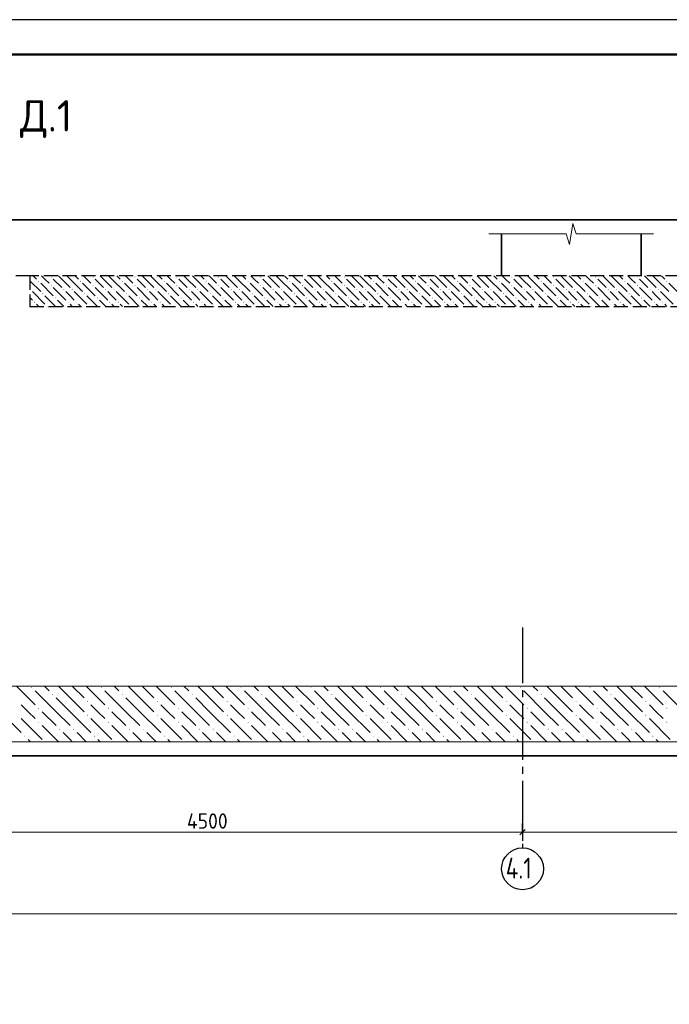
# Model space of a CAD drawing. Header units: millimetres. Extents: x 0 to 59400, y 0 to 42000.
# Tile 19 of 35: x 12669 to 21977, y 27888 to 42000. Entities that reach past the tile are written whole.
import ezdxf

# ---------------------------------------------------------------- set-up
doc = ezdxf.new("R2010")
doc.units = ezdxf.units.MM
doc.linetypes.add('______2', pattern=[270, 200, -70])
doc.linetypes.add('______5', pattern=[1100, 800, -100, 100, -100])
for name, color, linetype, lineweight in [('Standard', 7, 'Continuous', 25), ('ЖБ Перекрытие верхний уровень', 7, '______2', 25), ('ЖБ Пилон', 7, 'Continuous', 35), ('Заголовок чертежа', 7, 'Continuous', 25), ('Размерная линия_ общее', 7, 'Continuous', 13), ('Фоновоя арматура Х1', 52, 'Continuous', 25)]:
    doc.layers.add(name, color=color, linetype=linetype, lineweight=lineweight)
doc.layers.add('Оси', color=7, linetype='______5')
doc.styles.add('ISOCPEUR', font='txt')

msp = doc.modelspace()

# ---------------------------------------------------------------- hatches: boundary and pattern name
at = {"layer": 'ЖБ Перекрытие верхний уровень', "linetype": 'Continuous', "lineweight": 18, "transparency": 33554687}
for points in [[(12935, 38252), (12941, 38258), (12948, 38252), (12941, 38245)], [(13115, 38312), (13121, 38318), (13128, 38312), (13121, 38305)], [(13535, 38252), (13541, 38258), (13548, 38252), (13541, 38245)], [(13715, 38312), (13721, 38318), (13728, 38312), (13721, 38305)], [(14135, 38252), (14141, 38258), (14148, 38252), (14141, 38245)], [(14315, 38312), (14321, 38318), (14328, 38312), (14321, 38305)], [(14735, 38252), (14741, 38258), (14748, 38252), (14741, 38245)], [(14915, 38312), (14921, 38318), (14928, 38312), (14921, 38305)], [(15335, 38252), (15341, 38258), (15348, 38252), (15341, 38245)], [(15515, 38312), (15521, 38318), (15528, 38312), (15521, 38305)], [(15935, 38252), (15941, 38258), (15948, 38252), (15941, 38245)], [(16115, 38312), (16121, 38318), (16128, 38312), (16121, 38305)], [(16535, 38252), (16541, 38258), (16548, 38252), (16541, 38245)], [(16715, 38312), (16721, 38318), (16728, 38312), (16721, 38305)], [(17135, 38252), (17141, 38258), (17148, 38252), (17141, 38245)], [(17315, 38312), (17321, 38318), (17328, 38312), (17321, 38305)], [(17735, 38252), (17741, 38258), (17748, 38252), (17741, 38245)], [(17915, 38312), (17921, 38318), (17928, 38312), (17921, 38305)], [(18335, 38252), (18341, 38258), (18348, 38252), (18341, 38245)], [(18515, 38312), (18521, 38318), (18528, 38312), (18521, 38305)], [(18935, 38252), (18941, 38258), (18948, 38252), (18941, 38245)], [(19115, 38312), (19121, 38318), (19128, 38312), (19121, 38305)], [(19535, 38252), (19541, 38258), (19548, 38252), (19541, 38245)], [(19715, 38312), (19721, 38318), (19728, 38312), (19721, 38305)], [(20135, 38252), (20141, 38258), (20148, 38252), (20141, 38245)], [(20315, 38312), (20321, 38318), (20328, 38312), (20321, 38305)], [(20735, 38252), (20741, 38258), (20748, 38252), (20741, 38245)], [(20915, 38312), (20921, 38318), (20928, 38312), (20921, 38305)], [(21335, 38252), (21341, 38258), (21348, 38252), (21341, 38245)], [(21515, 38312), (21521, 38318), (21528, 38312), (21521, 38305)], [(21935, 38252), (21941, 38258), (21948, 38252), (21941, 38245)], [(12815, 38132), (12821, 38138), (12828, 38132), (12821, 38125)], [(13115, 38192), (13121, 38198), (13128, 38192), (13121, 38185)], [(13295, 38132), (13301, 38138), (13308, 38132), (13301, 38125)], [(13415, 38132), (13421, 38138), (13428, 38132), (13421, 38125)], [(13715, 38192), (13721, 38198), (13728, 38192), (13721, 38185)], [(13895, 38132), (13901, 38138), (13908, 38132), (13901, 38125)], [(14015, 38132), (14021, 38138), (14028, 38132), (14021, 38125)], [(14315, 38192), (14321, 38198), (14328, 38192), (14321, 38185)], [(14495, 38132), (14501, 38138), (14508, 38132), (14501, 38125)], [(14615, 38132), (14621, 38138), (14628, 38132), (14621, 38125)], [(14915, 38192), (14921, 38198), (14928, 38192), (14921, 38185)], [(15095, 38132), (15101, 38138), (15108, 38132), (15101, 38125)], [(15215, 38132), (15221, 38138), (15228, 38132), (15221, 38125)], [(15515, 38192), (15521, 38198), (15528, 38192), (15521, 38185)], [(15695, 38132), (15701, 38138), (15708, 38132), (15701, 38125)], [(15815, 38132), (15821, 38138), (15828, 38132), (15821, 38125)], [(16115, 38192), (16121, 38198), (16128, 38192), (16121, 38185)], [(16295, 38132), (16301, 38138), (16308, 38132), (16301, 38125)], [(16415, 38132), (16421, 38138), (16428, 38132), (16421, 38125)], [(16715, 38192), (16721, 38198), (16728, 38192), (16721, 38185)], [(16895, 38132), (16901, 38138), (16908, 38132), (16901, 38125)], [(17015, 38132), (17021, 38138), (17028, 38132), (17021, 38125)], [(17315, 38192), (17321, 38198), (17328, 38192), (17321, 38185)], [(17495, 38132), (17501, 38138), (17508, 38132), (17501, 38125)], [(17615, 38132), (17621, 38138), (17628, 38132), (17621, 38125)], [(17915, 38192), (17921, 38198), (17928, 38192), (17921, 38185)], [(18095, 38132), (18101, 38138), (18108, 38132), (18101, 38125)], [(18215, 38132), (18221, 38138), (18228, 38132), (18221, 38125)], [(18515, 38192), (18521, 38198), (18528, 38192), (18521, 38185)], [(18695, 38132), (18701, 38138), (18708, 38132), (18701, 38125)], [(18815, 38132), (18821, 38138), (18828, 38132), (18821, 38125)], [(19115, 38192), (19121, 38198), (19128, 38192), (19121, 38185)], [(19295, 38132), (19301, 38138), (19308, 38132), (19301, 38125)], [(19415, 38132), (19421, 38138), (19428, 38132), (19421, 38125)], [(19715, 38192), (19721, 38198), (19728, 38192), (19721, 38185)], [(19895, 38132), (19901, 38138), (19908, 38132), (19901, 38125)], [(20015, 38132), (20021, 38138), (20028, 38132), (20021, 38125)], [(20315, 38192), (20321, 38198), (20328, 38192), (20321, 38185)], [(20495, 38132), (20501, 38138), (20508, 38132), (20501, 38125)], [(20615, 38132), (20621, 38138), (20628, 38132), (20621, 38125)], [(20915, 38192), (20921, 38198), (20928, 38192), (20921, 38185)], [(21095, 38132), (21101, 38138), (21108, 38132), (21101, 38125)], [(21215, 38132), (21221, 38138), (21228, 38132), (21221, 38125)], [(21515, 38192), (21521, 38198), (21528, 38192), (21521, 38185)], [(21695, 38132), (21701, 38138), (21708, 38132), (21701, 38125)], [(21815, 38132), (21821, 38138), (21828, 38132), (21821, 38125)], [(12995, 38072), (13001, 38078), (13008, 38072), (13001, 38065)], [(13175, 38012), (13181, 38018), (13188, 38012), (13181, 38005)], [(13595, 38072), (13601, 38078), (13608, 38072), (13601, 38065)], [(13775, 38012), (13781, 38018), (13788, 38012), (13781, 38005)], [(14195, 38072), (14201, 38078), (14208, 38072), (14201, 38065)], [(14375, 38012), (14381, 38018), (14388, 38012), (14381, 38005)], [(14795, 38072), (14801, 38078), (14808, 38072), (14801, 38065)], [(14975, 38012), (14981, 38018), (14988, 38012), (14981, 38005)], [(15395, 38072), (15401, 38078), (15408, 38072), (15401, 38065)], [(15575, 38012), (15581, 38018), (15588, 38012), (15581, 38005)], [(15995, 38072), (16001, 38078), (16008, 38072), (16001, 38065)], [(16175, 38012), (16181, 38018), (16188, 38012), (16181, 38005)], [(16595, 38072), (16601, 38078), (16608, 38072), (16601, 38065)], [(16775, 38012), (16781, 38018), (16788, 38012), (16781, 38005)], [(17195, 38072), (17201, 38078), (17208, 38072), (17201, 38065)], [(17375, 38012), (17381, 38018), (17388, 38012), (17381, 38005)], [(17795, 38072), (17801, 38078), (17808, 38072), (17801, 38065)], [(17975, 38012), (17981, 38018), (17988, 38012), (17981, 38005)], [(18395, 38072), (18401, 38078), (18408, 38072), (18401, 38065)], [(18575, 38012), (18581, 38018), (18588, 38012), (18581, 38005)], [(18995, 38072), (19001, 38078), (19008, 38072), (19001, 38065)], [(19175, 38012), (19181, 38018), (19188, 38012), (19181, 38005)], [(19595, 38072), (19601, 38078), (19608, 38072), (19601, 38065)], [(19775, 38012), (19781, 38018), (19788, 38012), (19781, 38005)], [(20195, 38072), (20201, 38078), (20208, 38072), (20201, 38065)], [(20375, 38012), (20381, 38018), (20388, 38012), (20381, 38005)], [(20795, 38072), (20801, 38078), (20808, 38072), (20801, 38065)], [(20975, 38012), (20981, 38018), (20988, 38012), (20981, 38005)], [(21395, 38072), (21401, 38078), (21408, 38072), (21401, 38065)], [(21575, 38012), (21581, 38018), (21588, 38012), (21581, 38005)], [(12875, 37952), (12881, 37958), (12888, 37952), (12881, 37945)], [(13055, 37892), (13061, 37898), (13068, 37892), (13066, 37890), (13056, 37890)], [(13355, 37952), (13361, 37958), (13368, 37952), (13361, 37945)], [(13475, 37952), (13481, 37958), (13488, 37952), (13481, 37945)], [(13655, 37892), (13661, 37898), (13668, 37892), (13666, 37890), (13656, 37890)], [(13955, 37952), (13961, 37958), (13968, 37952), (13961, 37945)], [(14075, 37952), (14081, 37958), (14088, 37952), (14081, 37945)], [(14255, 37892), (14261, 37898), (14268, 37892), (14266, 37890), (14256, 37890)], [(14555, 37952), (14561, 37958), (14568, 37952), (14561, 37945)], [(14675, 37952), (14681, 37958), (14688, 37952), (14681, 37945)], [(14855, 37892), (14861, 37898), (14868, 37892), (14866, 37890), (14856, 37890)], [(15155, 37952), (15161, 37958), (15168, 37952), (15161, 37945)], [(15275, 37952), (15281, 37958), (15288, 37952), (15281, 37945)], [(15455, 37892), (15461, 37898), (15468, 37892), (15466, 37890), (15456, 37890)], [(15755, 37952), (15761, 37958), (15768, 37952), (15761, 37945)], [(15875, 37952), (15881, 37958), (15888, 37952), (15881, 37945)], [(16055, 37892), (16061, 37898), (16068, 37892), (16066, 37890), (16056, 37890)], [(16355, 37952), (16361, 37958), (16368, 37952), (16361, 37945)], [(16475, 37952), (16481, 37958), (16488, 37952), (16481, 37945)], [(16655, 37892), (16661, 37898), (16668, 37892), (16666, 37890), (16656, 37890)], [(16955, 37952), (16961, 37958), (16968, 37952), (16961, 37945)], [(17075, 37952), (17081, 37958), (17088, 37952), (17081, 37945)], [(17255, 37892), (17261, 37898), (17268, 37892), (17266, 37890), (17256, 37890)], [(17555, 37952), (17561, 37958), (17568, 37952), (17561, 37945)], [(17675, 37952), (17681, 37958), (17688, 37952), (17681, 37945)], [(17855, 37892), (17861, 37898), (17868, 37892), (17866, 37890), (17856, 37890)], [(18155, 37952), (18161, 37958), (18168, 37952), (18161, 37945)], [(18275, 37952), (18281, 37958), (18288, 37952), (18281, 37945)], [(18455, 37892), (18461, 37898), (18468, 37892), (18466, 37890), (18456, 37890)], [(18755, 37952), (18761, 37958), (18768, 37952), (18761, 37945)], [(18875, 37952), (18881, 37958), (18888, 37952), (18881, 37945)], [(19055, 37892), (19061, 37898), (19068, 37892), (19066, 37890), (19056, 37890)], [(19355, 37952), (19361, 37958), (19368, 37952), (19361, 37945)], [(19475, 37952), (19481, 37958), (19488, 37952), (19481, 37945)], [(19655, 37892), (19661, 37898), (19668, 37892), (19666, 37890), (19656, 37890)], [(19955, 37952), (19961, 37958), (19968, 37952), (19961, 37945)], [(20075, 37952), (20081, 37958), (20088, 37952), (20081, 37945)], [(20255, 37892), (20261, 37898), (20268, 37892), (20266, 37890), (20256, 37890)], [(20555, 37952), (20561, 37958), (20568, 37952), (20561, 37945)], [(20675, 37952), (20681, 37958), (20688, 37952), (20681, 37945)], [(20855, 37892), (20861, 37898), (20868, 37892), (20866, 37890), (20856, 37890)], [(21155, 37952), (21161, 37958), (21168, 37952), (21161, 37945)], [(21275, 37952), (21281, 37958), (21288, 37952), (21281, 37945)], [(21455, 37892), (21461, 37898), (21468, 37892), (21466, 37890), (21456, 37890)], [(21755, 37952), (21761, 37958), (21768, 37952), (21761, 37945)], [(21875, 37952), (21881, 37958), (21888, 37952), (21881, 37945)]]:
    msp.add_hatch(color=7, dxfattribs=at).paths.add_polyline_path(points, flags=16)
at = {"layer": 'Фоновоя арматура Х1', "linetype": 'Continuous', "lineweight": 18, "transparency": 33554687}
for points in [[(12835, 32432), (12841, 32438), (12848, 32432), (12841, 32425)], [(13135, 32332), (13141, 32338), (13148, 32332), (13141, 32325)], [(13835, 32432), (13841, 32438), (13848, 32432), (13841, 32425)], [(14135, 32332), (14141, 32338), (14148, 32332), (14141, 32325)], [(14835, 32432), (14841, 32438), (14848, 32432), (14841, 32425)], [(15135, 32332), (15141, 32338), (15148, 32332), (15141, 32325)], [(15835, 32432), (15841, 32438), (15848, 32432), (15841, 32425)], [(16135, 32332), (16141, 32338), (16148, 32332), (16141, 32325)], [(16835, 32432), (16841, 32438), (16848, 32432), (16841, 32425)], [(17135, 32332), (17141, 32338), (17148, 32332), (17141, 32325)], [(17835, 32432), (17841, 32438), (17848, 32432), (17841, 32425)], [(18135, 32332), (18141, 32338), (18148, 32332), (18141, 32325)], [(18835, 32432), (18841, 32438), (18848, 32432), (18841, 32425)], [(19135, 32332), (19141, 32338), (19148, 32332), (19141, 32325)], [(19835, 32432), (19841, 32438), (19848, 32432), (19841, 32425)], [(20135, 32332), (20141, 32338), (20148, 32332), (20141, 32325)], [(20835, 32432), (20841, 32438), (20848, 32432), (20841, 32425)], [(21135, 32332), (21141, 32338), (21148, 32332), (21141, 32325)], [(21835, 32432), (21841, 32438), (21848, 32432), (21841, 32425)], [(13635, 32232), (13641, 32238), (13648, 32232), (13641, 32225)], [(14635, 32232), (14641, 32238), (14648, 32232), (14641, 32225)], [(15635, 32232), (15641, 32238), (15648, 32232), (15641, 32225)], [(16635, 32232), (16641, 32238), (16648, 32232), (16641, 32225)], [(17635, 32232), (17641, 32238), (17648, 32232), (17641, 32225)], [(18635, 32232), (18641, 32238), (18648, 32232), (18641, 32225)], [(19635, 32232), (19641, 32238), (19648, 32232), (19641, 32225)], [(20635, 32232), (20641, 32238), (20648, 32232), (20641, 32225)], [(21635, 32232), (21641, 32238), (21648, 32232), (21641, 32225)], [(12935, 32132), (12941, 32138), (12948, 32132), (12941, 32125)], [(13635, 32032), (13641, 32038), (13648, 32032), (13641, 32025)], [(13935, 32132), (13941, 32138), (13948, 32132), (13941, 32125)], [(14635, 32032), (14641, 32038), (14648, 32032), (14641, 32025)], [(14935, 32132), (14941, 32138), (14948, 32132), (14941, 32125)], [(15635, 32032), (15641, 32038), (15648, 32032), (15641, 32025)], [(15935, 32132), (15941, 32138), (15948, 32132), (15941, 32125)], [(16635, 32032), (16641, 32038), (16648, 32032), (16641, 32025)], [(16935, 32132), (16941, 32138), (16948, 32132), (16941, 32125)], [(17635, 32032), (17641, 32038), (17648, 32032), (17641, 32025)], [(17935, 32132), (17941, 32138), (17948, 32132), (17941, 32125)], [(18635, 32032), (18641, 32038), (18648, 32032), (18641, 32025)], [(18935, 32132), (18941, 32138), (18948, 32132), (18941, 32125)], [(19635, 32032), (19641, 32038), (19648, 32032), (19641, 32025)], [(19935, 32132), (19941, 32138), (19948, 32132), (19941, 32125)], [(20635, 32032), (20641, 32038), (20648, 32032), (20641, 32025)], [(20935, 32132), (20941, 32138), (20948, 32132), (20941, 32125)], [(21635, 32032), (21641, 32038), (21648, 32032), (21641, 32025)], [(21935, 32132), (21941, 32138), (21948, 32132), (21941, 32125)], [(12935, 31932), (12941, 31938), (12948, 31932), (12941, 31925)], [(13935, 31932), (13941, 31938), (13948, 31932), (13941, 31925)], [(14935, 31932), (14941, 31938), (14948, 31932), (14941, 31925)], [(15935, 31932), (15941, 31938), (15948, 31932), (15941, 31925)], [(16935, 31932), (16941, 31938), (16948, 31932), (16941, 31925)], [(17935, 31932), (17941, 31938), (17948, 31932), (17941, 31925)], [(18935, 31932), (18941, 31938), (18948, 31932), (18941, 31925)], [(19935, 31932), (19941, 31938), (19948, 31932), (19941, 31925)], [(20935, 31932), (20941, 31938), (20948, 31932), (20941, 31925)], [(21935, 31932), (21941, 31938), (21948, 31932), (21941, 31925)], [(13235, 31832), (13241, 31838), (13248, 31832), (13241, 31825)], [(13435, 31832), (13441, 31838), (13448, 31832), (13441, 31825)], [(14235, 31832), (14241, 31838), (14248, 31832), (14241, 31825)], [(14435, 31832), (14441, 31838), (14448, 31832), (14441, 31825)], [(15235, 31832), (15241, 31838), (15248, 31832), (15241, 31825)], [(15435, 31832), (15441, 31838), (15448, 31832), (15441, 31825)], [(16235, 31832), (16241, 31838), (16248, 31832), (16241, 31825)], [(16435, 31832), (16441, 31838), (16448, 31832), (16441, 31825)], [(17235, 31832), (17241, 31838), (17248, 31832), (17241, 31825)], [(17435, 31832), (17441, 31838), (17448, 31832), (17441, 31825)], [(18235, 31832), (18241, 31838), (18248, 31832), (18241, 31825)], [(18435, 31832), (18441, 31838), (18448, 31832), (18441, 31825)], [(19235, 31832), (19241, 31838), (19248, 31832), (19241, 31825)], [(19435, 31832), (19441, 31838), (19448, 31832), (19441, 31825)], [(20235, 31832), (20241, 31838), (20248, 31832), (20241, 31825)], [(20435, 31832), (20441, 31838), (20448, 31832), (20441, 31825)], [(21235, 31832), (21241, 31838), (21248, 31832), (21241, 31825)], [(21435, 31832), (21441, 31838), (21448, 31832), (21441, 31825)], [(12735, 31732), (12741, 31738), (12748, 31732), (12741, 31725)], [(13735, 31732), (13741, 31738), (13748, 31732), (13741, 31725)], [(14735, 31732), (14741, 31738), (14748, 31732), (14741, 31725)], [(15735, 31732), (15741, 31738), (15748, 31732), (15741, 31725)], [(16735, 31732), (16741, 31738), (16748, 31732), (16741, 31725)], [(17735, 31732), (17741, 31738), (17748, 31732), (17741, 31725)], [(18735, 31732), (18741, 31738), (18748, 31732), (18741, 31725)], [(19735, 31732), (19741, 31738), (19748, 31732), (19741, 31725)], [(20735, 31732), (20741, 31738), (20748, 31732), (20741, 31725)], [(21735, 31732), (21741, 31738), (21748, 31732), (21741, 31725)]]:
    msp.add_hatch(color=7, dxfattribs=at).paths.add_polyline_path(points, flags=16)

# ---------------------------------------------------------------- linework, layer by layer
at = {"layer": 'Standard', "color": 7, "linetype": 'Continuous', "lineweight": 13, "transparency": 33554687}
for p, q in [((20548, 38780), (20596, 39080)), ((20596, 39080), (20643, 38930)), ((19392, 38930), (20501, 38930)), ((20501, 38930), (20548, 38780)), ((20643, 38930), (21752, 38930)), ((21752, 38930), (21752, 38930))]:
    msp.add_line(p, q, dxfattribs=at)
at = {"layer": 'Standard', "color": 7, "linetype": 'Continuous', "lineweight": 25, "transparency": 33554687}
msp.add_lwpolyline([(0, 0), (59400, 0), (59400, 42000), (0, 42000), (0, 0)], close=True, dxfattribs=at)
at = {"layer": 'Standard', "color": 7, "linetype": 'Continuous', "lineweight": 50, "transparency": 33554687}
msp.add_lwpolyline([(2000, 41500), (58900, 41500), (58900, 500), (2000, 500), (2000, 41500)], close=True, dxfattribs=at)
at = {"layer": 'Standard', "color": 7, "linetype": 'Continuous', "lineweight": 13, "transparency": 33554687}
for points in [[(58900, 41500), (2000, 41500), (2000, 500), (58900, 500), (58900, 41500)], [(2000, 29183), (2000, 500), (24244, 500), (24244, 29183), (2000, 29183)]]:
    msp.add_lwpolyline(points, dxfattribs=at)
at = {"layer": 'Standard', "color": 254, "linetype": 'Continuous', "lineweight": 35, "true_color": 0xc4c4ff, "transparency": 33554687}
msp.add_lwpolyline([(4994, 31450), (48234, 31450), (48234, 39130), (4994, 39130), (4994, 31450)], dxfattribs=at)
at = {"layer": 'ЖБ Перекрытие верхний уровень', "color": 7, "linetype": '______2', "lineweight": 25, "transparency": 33554687}
for p, q in [((12814, 38330), (12014, 38330)), ((12814, 38330), (12814, 37890)), ((42374, 38330), (12814, 38330)), ((12814, 37890), (42374, 37890))]:
    msp.add_line(p, q, dxfattribs=at)
at = {"layer": 'ЖБ Перекрытие верхний уровень', "color": 9, "linetype": 'Continuous', "lineweight": 18, "true_color": 0xc7c7c7, "transparency": 33554687}
for p, q in [((12814, 38258), (12971, 38102)), ((12863, 38330), (12911, 38282)), ((13031, 38282), (12983, 38330)), ((13091, 38222), (13031, 38282)), ((13151, 38282), (13271, 38162)), ((13271, 38282), (13223, 38330)), ((13271, 38282), (13391, 38162)), ((13343, 38330), (13391, 38282)), ((13391, 38282), (13571, 38102)), ((13463, 38330), (13511, 38282)), ((13631, 38282), (13583, 38330)), ((13691, 38222), (13631, 38282)), ((13751, 38282), (13871, 38162)), ((13871, 38282), (13823, 38330)), ((13871, 38282), (13991, 38162)), ((13943, 38330), (13991, 38282)), ((13991, 38282), (14171, 38102)), ((14063, 38330), (14111, 38282)), ((14231, 38282), (14183, 38330)), ((14291, 38222), (14231, 38282)), ((14351, 38282), (14471, 38162)), ((14471, 38282), (14423, 38330)), ((14471, 38282), (14591, 38162)), ((14543, 38330), (14591, 38282)), ((14591, 38282), (14771, 38102)), ((14663, 38330), (14711, 38282)), ((14831, 38282), (14783, 38330)), ((14891, 38222), (14831, 38282)), ((14951, 38282), (15071, 38162)), ((15071, 38282), (15023, 38330)), ((15071, 38282), (15191, 38162)), ((15143, 38330), (15191, 38282)), ((15191, 38282), (15371, 38102)), ((15263, 38330), (15311, 38282)), ((15431, 38282), (15383, 38330)), ((15491, 38222), (15431, 38282)), ((15551, 38282), (15671, 38162)), ((15671, 38282), (15623, 38330)), ((15671, 38282), (15791, 38162)), ((15743, 38330), (15791, 38282)), ((15791, 38282), (15971, 38102)), ((15863, 38330), (15911, 38282)), ((16031, 38282), (15983, 38330)), ((16091, 38222), (16031, 38282)), ((16151, 38282), (16271, 38162)), ((16271, 38282), (16223, 38330)), ((16271, 38282), (16391, 38162)), ((16343, 38330), (16391, 38282)), ((16391, 38282), (16571, 38102)), ((16463, 38330), (16511, 38282)), ((16631, 38282), (16583, 38330)), ((16691, 38222), (16631, 38282)), ((16751, 38282), (16871, 38162)), ((16871, 38282), (16823, 38330)), ((16871, 38282), (16991, 38162)), ((16943, 38330), (16991, 38282)), ((16991, 38282), (17171, 38102)), ((17063, 38330), (17111, 38282)), ((17231, 38282), (17183, 38330)), ((17291, 38222), (17231, 38282)), ((17351, 38282), (17471, 38162)), ((17471, 38282), (17423, 38330)), ((17471, 38282), (17591, 38162)), ((17543, 38330), (17591, 38282)), ((17591, 38282), (17771, 38102)), ((17663, 38330), (17711, 38282)), ((17831, 38282), (17783, 38330)), ((17891, 38222), (17831, 38282)), ((17951, 38282), (18071, 38162)), ((18071, 38282), (18023, 38330)), ((18071, 38282), (18191, 38162)), ((18143, 38330), (18191, 38282)), ((18191, 38282), (18371, 38102)), ((18263, 38330), (18311, 38282)), ((18431, 38282), (18383, 38330)), ((18491, 38222), (18431, 38282)), ((18551, 38282), (18671, 38162)), ((18671, 38282), (18623, 38330)), ((18671, 38282), (18791, 38162)), ((18743, 38330), (18791, 38282)), ((18791, 38282), (18971, 38102)), ((18863, 38330), (18911, 38282)), ((19031, 38282), (18983, 38330)), ((19091, 38222), (19031, 38282)), ((19151, 38282), (19271, 38162)), ((19271, 38282), (19223, 38330)), ((19271, 38282), (19391, 38162)), ((19343, 38330), (19391, 38282)), ((19391, 38282), (19571, 38102)), ((19463, 38330), (19511, 38282)), ((19631, 38282), (19583, 38330)), ((19691, 38222), (19631, 38282)), ((19751, 38282), (19871, 38162)), ((19871, 38282), (19823, 38330)), ((19871, 38282), (19991, 38162)), ((19943, 38330), (19991, 38282)), ((19991, 38282), (20171, 38102)), ((20063, 38330), (20111, 38282)), ((20231, 38282), (20183, 38330)), ((20291, 38222), (20231, 38282)), ((20351, 38282), (20471, 38162)), ((20471, 38282), (20423, 38330)), ((20471, 38282), (20591, 38162)), ((20543, 38330), (20591, 38282)), ((20591, 38282), (20771, 38102)), ((20663, 38330), (20711, 38282)), ((20831, 38282), (20783, 38330)), ((20891, 38222), (20831, 38282)), ((20951, 38282), (21071, 38162)), ((21071, 38282), (21023, 38330)), ((21071, 38282), (21191, 38162)), ((21143, 38330), (21191, 38282)), ((21191, 38282), (21371, 38102)), ((21263, 38330), (21311, 38282)), ((21431, 38282), (21383, 38330)), ((21491, 38222), (21431, 38282)), ((21551, 38282), (21671, 38162)), ((21671, 38282), (21623, 38330)), ((21671, 38282), (21791, 38162)), ((21743, 38330), (21791, 38282)), ((21791, 38282), (21971, 38102)), ((21863, 38330), (21911, 38282)), ((12971, 38222), (13151, 38042)), ((13151, 38162), (13331, 37982)), ((13571, 38222), (13751, 38042)), ((13751, 38162), (13931, 37982)), ((14171, 38222), (14351, 38042)), ((14351, 38162), (14531, 37982)), ((14771, 38222), (14951, 38042)), ((14951, 38162), (15131, 37982)), ((15371, 38222), (15551, 38042)), ((15551, 38162), (15731, 37982)), ((15971, 38222), (16151, 38042)), ((16151, 38162), (16331, 37982)), ((16571, 38222), (16751, 38042)), ((16751, 38162), (16931, 37982)), ((17171, 38222), (17351, 38042)), ((17351, 38162), (17531, 37982)), ((17771, 38222), (17951, 38042)), ((17951, 38162), (18131, 37982)), ((18371, 38222), (18551, 38042)), ((18551, 38162), (18731, 37982)), ((18971, 38222), (19151, 38042)), ((19151, 38162), (19331, 37982)), ((19571, 38222), (19751, 38042)), ((19751, 38162), (19931, 37982)), ((20171, 38222), (20351, 38042)), ((20351, 38162), (20531, 37982)), ((20771, 38222), (20951, 38042)), ((20951, 38162), (21131, 37982)), ((21371, 38222), (21551, 38042)), ((21551, 38162), (21731, 37982)), ((21971, 38222), (22151, 38042)), ((12851, 37982), (12814, 38018)), ((12851, 38102), (13031, 37922)), ((13031, 38042), (13183, 37890)), ((13303, 37890), (13211, 37982)), ((13391, 38042), (13331, 38102)), ((13451, 37982), (13391, 38042)), ((13451, 38102), (13631, 37922)), ((13631, 38042), (13783, 37890)), ((13903, 37890), (13811, 37982)), ((13991, 38042), (13931, 38102)), ((14051, 37982), (13991, 38042)), ((14051, 38102), (14231, 37922)), ((14231, 38042), (14383, 37890)), ((14503, 37890), (14411, 37982)), ((14591, 38042), (14531, 38102)), ((14651, 37982), (14591, 38042)), ((14651, 38102), (14831, 37922)), ((14831, 38042), (14983, 37890)), ((15103, 37890), (15011, 37982)), ((15191, 38042), (15131, 38102)), ((15251, 37982), (15191, 38042)), ((15251, 38102), (15431, 37922)), ((15431, 38042), (15583, 37890)), ((15703, 37890), (15611, 37982)), ((15791, 38042), (15731, 38102)), ((15851, 37982), (15791, 38042)), ((15851, 38102), (16031, 37922)), ((16031, 38042), (16183, 37890)), ((16303, 37890), (16211, 37982)), ((16391, 38042), (16331, 38102)), ((16451, 37982), (16391, 38042)), ((16451, 38102), (16631, 37922)), ((16631, 38042), (16783, 37890)), ((16903, 37890), (16811, 37982)), ((16991, 38042), (16931, 38102)), ((17051, 37982), (16991, 38042)), ((17051, 38102), (17231, 37922)), ((17231, 38042), (17383, 37890)), ((17503, 37890), (17411, 37982)), ((17591, 38042), (17531, 38102)), ((17651, 37982), (17591, 38042)), ((17651, 38102), (17831, 37922)), ((17831, 38042), (17983, 37890)), ((18103, 37890), (18011, 37982)), ((18191, 38042), (18131, 38102)), ((18251, 37982), (18191, 38042)), ((18251, 38102), (18431, 37922)), ((18431, 38042), (18583, 37890)), ((18703, 37890), (18611, 37982)), ((18791, 38042), (18731, 38102)), ((18851, 37982), (18791, 38042)), ((18851, 38102), (19031, 37922)), ((19031, 38042), (19183, 37890)), ((19303, 37890), (19211, 37982)), ((19391, 38042), (19331, 38102)), ((19451, 37982), (19391, 38042)), ((19451, 38102), (19631, 37922)), ((19631, 38042), (19783, 37890)), ((19903, 37890), (19811, 37982)), ((19991, 38042), (19931, 38102)), ((20051, 37982), (19991, 38042)), ((20051, 38102), (20231, 37922)), ((20231, 38042), (20383, 37890)), ((20503, 37890), (20411, 37982)), ((20591, 38042), (20531, 38102)), ((20651, 37982), (20591, 38042)), ((20651, 38102), (20831, 37922)), ((20831, 38042), (20983, 37890)), ((21103, 37890), (21011, 37982)), ((21191, 38042), (21131, 38102)), ((21251, 37982), (21191, 38042)), ((21251, 38102), (21431, 37922)), ((21431, 38042), (21583, 37890)), ((21703, 37890), (21611, 37982)), ((21791, 38042), (21731, 38102)), ((21851, 37982), (21791, 38042)), ((21851, 38102), (22031, 37922)), ((12814, 37898), (12823, 37890)), ((12911, 37922), (12943, 37890)), ((13391, 37922), (13423, 37890)), ((13511, 37922), (13543, 37890)), ((13991, 37922), (14023, 37890)), ((14111, 37922), (14143, 37890)), ((14591, 37922), (14623, 37890)), ((14711, 37922), (14743, 37890)), ((15191, 37922), (15223, 37890)), ((15311, 37922), (15343, 37890)), ((15791, 37922), (15823, 37890)), ((15911, 37922), (15943, 37890)), ((16391, 37922), (16423, 37890)), ((16511, 37922), (16543, 37890)), ((16991, 37922), (17023, 37890)), ((17111, 37922), (17143, 37890)), ((17591, 37922), (17623, 37890)), ((17711, 37922), (17743, 37890)), ((18191, 37922), (18223, 37890)), ((18311, 37922), (18343, 37890)), ((18791, 37922), (18823, 37890)), ((18911, 37922), (18943, 37890)), ((19391, 37922), (19423, 37890)), ((19511, 37922), (19543, 37890)), ((19991, 37922), (20023, 37890)), ((20111, 37922), (20143, 37890)), ((20591, 37922), (20623, 37890)), ((20711, 37922), (20743, 37890)), ((21191, 37922), (21223, 37890)), ((21311, 37922), (21343, 37890)), ((21791, 37922), (21823, 37890)), ((21911, 37922), (21943, 37890))]:
    msp.add_line(p, q, dxfattribs=at)
at = {"layer": 'ЖБ Пилон', "color": 7, "linetype": 'Continuous', "lineweight": 35, "transparency": 33554687}
for p, q in [((19574, 38930), (19574, 38330)), ((21574, 38930), (21574, 38330))]:
    msp.add_line(p, q, dxfattribs=at)
at = {"layer": 'Оси', "color": 8, "linetype": '______5', "lineweight": -3, "transparency": 33554687}
msp.add_line((19874, 33290), (19874, 30130), dxfattribs=at)
at = {"layer": 'Оси', "color": 7, "linetype": 'Continuous', "lineweight": -3, "transparency": 33554687}
msp.add_circle((19874, 29830), 300, dxfattribs=at)
at = {"layer": 'Размерная линия_ общее', "color": 7, "linetype": 'Continuous', "lineweight": 13, "transparency": 33554687}
for p, q in [((19874, 30355), (10874, 30355)), ((31874, 30355), (19874, 30355))]:
    msp.add_line(p, q, dxfattribs=at)
at = {"layer": 'Размерная линия_ общее', "color": 7, "linetype": 'Continuous', "lineweight": 25, "transparency": 33554687}
msp.add_line((19912, 30392), (19837, 30317), dxfattribs=at)
at = {"layer": 'Размерная линия_ общее', "color": 253, "linetype": 'Continuous', "lineweight": -3, "true_color": 0xa0a0a0, "transparency": 33554687}
for q in [(19874, 30480), (19874, 30230), (19874, 30230)]:
    msp.add_line((19874, 30355), q, dxfattribs=at)
at = {"layer": 'Фоновоя арматура Х1', "color": 7, "linetype": 'Continuous', "lineweight": 13, "transparency": 33554687}
for p, q in [((42374, 32450), (6374, 32450)), ((5574, 31650), (46534, 31650))]:
    msp.add_line(p, q, dxfattribs=at)
at = {"layer": 'Фоновоя арматура Х1', "color": 252, "linetype": 'Continuous', "lineweight": 18, "true_color": 0x8f8f8f, "transparency": 33554687}
for p, q in [((12623, 32450), (12891, 32182)), ((13191, 32082), (12891, 32382)), ((13023, 32450), (13091, 32382)), ((13391, 32282), (13223, 32450)), ((13423, 32450), (13591, 32282)), ((13623, 32450), (13891, 32182)), ((14191, 32082), (13891, 32382)), ((14023, 32450), (14091, 32382)), ((14391, 32282), (14223, 32450)), ((14423, 32450), (14591, 32282)), ((14623, 32450), (14891, 32182)), ((15191, 32082), (14891, 32382)), ((15023, 32450), (15091, 32382)), ((15391, 32282), (15223, 32450)), ((15423, 32450), (15591, 32282)), ((15623, 32450), (15891, 32182)), ((16191, 32082), (15891, 32382)), ((16023, 32450), (16091, 32382)), ((16391, 32282), (16223, 32450)), ((16423, 32450), (16591, 32282)), ((16623, 32450), (16891, 32182)), ((17191, 32082), (16891, 32382)), ((17023, 32450), (17091, 32382)), ((17391, 32282), (17223, 32450)), ((17423, 32450), (17591, 32282)), ((17623, 32450), (17891, 32182)), ((18191, 32082), (17891, 32382)), ((18023, 32450), (18091, 32382)), ((18391, 32282), (18223, 32450)), ((18423, 32450), (18591, 32282)), ((18623, 32450), (18891, 32182)), ((19191, 32082), (18891, 32382)), ((19023, 32450), (19091, 32382)), ((19391, 32282), (19223, 32450)), ((19423, 32450), (19591, 32282)), ((19623, 32450), (19891, 32182)), ((20191, 32082), (19891, 32382)), ((20023, 32450), (20091, 32382)), ((20391, 32282), (20223, 32450)), ((20423, 32450), (20591, 32282)), ((20623, 32450), (20891, 32182)), ((21191, 32082), (20891, 32382)), ((21023, 32450), (21091, 32382)), ((21391, 32282), (21223, 32450)), ((21423, 32450), (21591, 32282)), ((21623, 32450), (21891, 32182)), ((22191, 32082), (21891, 32382)), ((12791, 32082), (12691, 32182)), ((13191, 32282), (13391, 32082)), ((13391, 32282), (13591, 32082)), ((13791, 32082), (13691, 32182)), ((14191, 32282), (14391, 32082)), ((14391, 32282), (14591, 32082)), ((14791, 32082), (14691, 32182)), ((15191, 32282), (15391, 32082)), ((15391, 32282), (15591, 32082)), ((15791, 32082), (15691, 32182)), ((16191, 32282), (16391, 32082)), ((16391, 32282), (16591, 32082)), ((16791, 32082), (16691, 32182)), ((17191, 32282), (17391, 32082)), ((17391, 32282), (17591, 32082)), ((17791, 32082), (17691, 32182)), ((18191, 32282), (18391, 32082)), ((18391, 32282), (18591, 32082)), ((18791, 32082), (18691, 32182)), ((19191, 32282), (19391, 32082)), ((19391, 32282), (19591, 32082)), ((19791, 32082), (19691, 32182)), ((20191, 32282), (20391, 32082)), ((20391, 32282), (20591, 32082)), ((20791, 32082), (20691, 32182)), ((21191, 32282), (21391, 32082)), ((21391, 32282), (21591, 32082)), ((21791, 32082), (21691, 32182)), ((12391, 32082), (12691, 31782)), ((12891, 31982), (12791, 32082)), ((12991, 32082), (13191, 31882)), ((13191, 32082), (13391, 31882)), ((13391, 32082), (13691, 31782)), ((13891, 31982), (13791, 32082)), ((13991, 32082), (14191, 31882)), ((14191, 32082), (14391, 31882)), ((14391, 32082), (14691, 31782)), ((14891, 31982), (14791, 32082)), ((14991, 32082), (15191, 31882)), ((15191, 32082), (15391, 31882)), ((15391, 32082), (15691, 31782)), ((15891, 31982), (15791, 32082)), ((15991, 32082), (16191, 31882)), ((16191, 32082), (16391, 31882)), ((16391, 32082), (16691, 31782)), ((16891, 31982), (16791, 32082)), ((16991, 32082), (17191, 31882)), ((17191, 32082), (17391, 31882)), ((17391, 32082), (17691, 31782)), ((17891, 31982), (17791, 32082)), ((17991, 32082), (18191, 31882)), ((18191, 32082), (18391, 31882)), ((18391, 32082), (18691, 31782)), ((18891, 31982), (18791, 32082)), ((18991, 32082), (19191, 31882)), ((19191, 32082), (19391, 31882)), ((19391, 32082), (19691, 31782)), ((19891, 31982), (19791, 32082)), ((19991, 32082), (20191, 31882)), ((20191, 32082), (20391, 31882)), ((20391, 32082), (20691, 31782)), ((20891, 31982), (20791, 32082)), ((20991, 32082), (21191, 31882)), ((21191, 32082), (21391, 31882)), ((21391, 32082), (21691, 31782)), ((21891, 31982), (21791, 32082)), ((12691, 31982), (12991, 31682)), ((13691, 31982), (13991, 31682)), ((14691, 31982), (14991, 31682)), ((15691, 31982), (15991, 31682)), ((16691, 31982), (16991, 31682)), ((17691, 31982), (17991, 31682)), ((18691, 31982), (18991, 31682)), ((19691, 31982), (19991, 31682)), ((20691, 31982), (20991, 31682)), ((21691, 31982), (21991, 31682)), ((12991, 31882), (13223, 31650)), ((13391, 31682), (13291, 31782)), ((13491, 31782), (13623, 31650)), ((13991, 31882), (14223, 31650)), ((14391, 31682), (14291, 31782)), ((14491, 31782), (14623, 31650)), ((14991, 31882), (15223, 31650)), ((15391, 31682), (15291, 31782)), ((15491, 31782), (15623, 31650)), ((15991, 31882), (16223, 31650)), ((16391, 31682), (16291, 31782)), ((16491, 31782), (16623, 31650)), ((16991, 31882), (17223, 31650)), ((17391, 31682), (17291, 31782)), ((17491, 31782), (17623, 31650)), ((17991, 31882), (18223, 31650)), ((18391, 31682), (18291, 31782)), ((18491, 31782), (18623, 31650)), ((18991, 31882), (19223, 31650)), ((19391, 31682), (19291, 31782)), ((19491, 31782), (19623, 31650)), ((19991, 31882), (20223, 31650)), ((20391, 31682), (20291, 31782)), ((20491, 31782), (20623, 31650)), ((20991, 31882), (21223, 31650)), ((21391, 31682), (21291, 31782)), ((21491, 31782), (21623, 31650)), ((12791, 31682), (12823, 31650)), ((13423, 31650), (13391, 31682)), ((13791, 31682), (13823, 31650)), ((14423, 31650), (14391, 31682)), ((14791, 31682), (14823, 31650)), ((15423, 31650), (15391, 31682)), ((15791, 31682), (15823, 31650)), ((16423, 31650), (16391, 31682)), ((16791, 31682), (16823, 31650)), ((17423, 31650), (17391, 31682)), ((17791, 31682), (17823, 31650)), ((18423, 31650), (18391, 31682)), ((18791, 31682), (18823, 31650)), ((19423, 31650), (19391, 31682)), ((19791, 31682), (19823, 31650)), ((20423, 31650), (20391, 31682)), ((20791, 31682), (20823, 31650)), ((21423, 31650), (21391, 31682)), ((21791, 31682), (21823, 31650))]:
    msp.add_line(p, q, dxfattribs=at)

# ---------------------------------------------------------------- texts
at = {"layer": 'Заголовок чертежа', "color": 7, "linetype": 'Continuous', "lineweight": 50, "transparency": 33554687, "insert": (3000, 40275), "char_height": 450, "width": 10791.12, "attachment_point": 7, "style": 'ISOCPEUR'}
msp.add_mtext('\\W0.98;Схема армирования стены по оси Д.1', dxfattribs=at)
at = {"layer": 'Оси', "color": 7, "linetype": 'Continuous', "lineweight": 25, "transparency": 33554687, "insert": (19634, 29690), "char_height": 300, "width": 599.72, "attachment_point": 7, "style": 'ISOCPEUR'}
msp.add_mtext('\\W0.80;4.1', dxfattribs=at)
at = {"layer": 'Размерная линия_ общее', "color": 7, "linetype": 'Continuous', "lineweight": 25, "transparency": 33554687, "insert": (15066, 30405), "char_height": 220, "width": 740.38, "attachment_point": 7, "style": 'ISOCPEUR'}
msp.add_mtext('\\W0.93;4500', dxfattribs=at)

doc.saveas('drawing.dxf')
